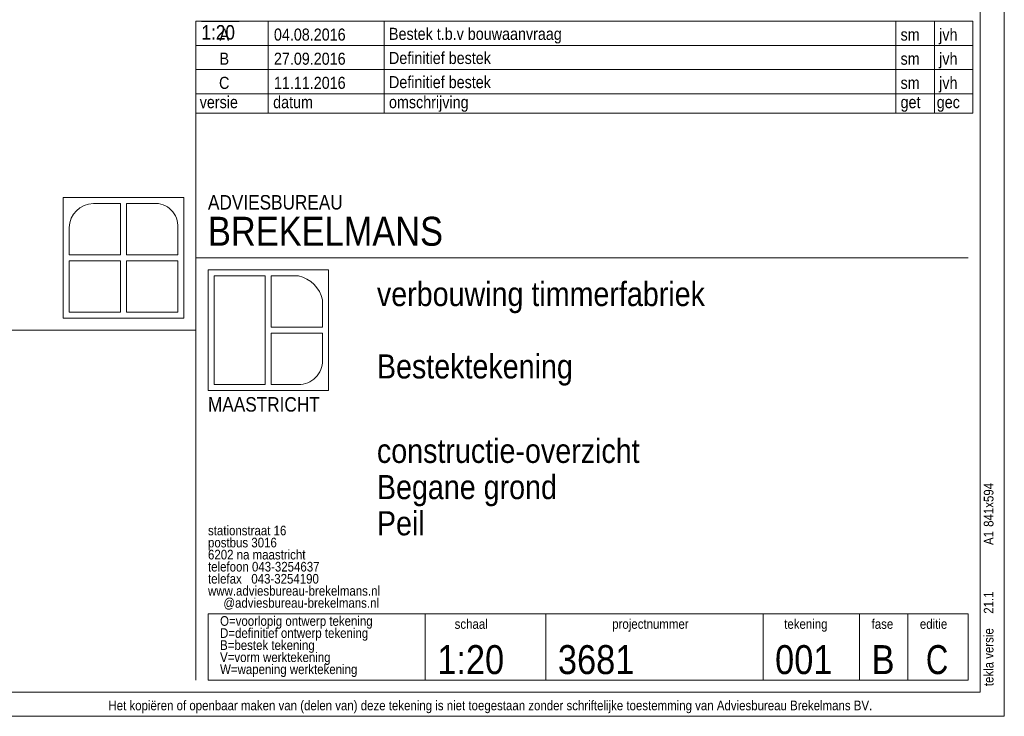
# Model space of a CAD drawing. Header units: millimetres. Extents: x -931 to -90, y -1411 to -817.
# Tile 52 of 63: x -294 to -90, y -1411 to -1266. Entities that reach past the tile are written whole.
import ezdxf

# ---------------------------------------------------------------- set-up
doc = ezdxf.new("R2010")
doc.units = ezdxf.units.MM
doc.linetypes.add('XKITLINE00', pattern=[0])
doc.layers.add('Overige objecten', color=7, linetype='Continuous', lineweight=0)
doc.layers.add('Tekening kader', color=3, linetype='Continuous', lineweight=0)
doc.styles.add('ARIAL', font='arial.ttf')

msp = doc.modelspace()

# ---------------------------------------------------------------- linework, layer by layer
at = {"layer": 'Overige objecten', "linetype": 'XKITLINE00', "lineweight": 0}
for p, q in [((-257.86, -1266.71), (-257.86, -1271.71)), ((-96.86, -1266.71), (-257.86, -1266.71)), ((-256.71, -1266.75), (-248.92, -1266.75)), ((-242.86, -1266.71), (-242.86, -1271.71)), ((-218.86, -1266.71), (-218.86, -1271.71)), ((-112.86, -1266.71), (-112.86, -1271.71)), ((-104.86, -1266.71), (-104.86, -1271.71)), ((-96.86, -1266.71), (-96.86, -1271.71)), ((-257.86, -1271.71), (-96.86, -1271.71)), ((-257.86, -1271.71), (-257.86, -1276.71)), ((-96.86, -1271.71), (-257.86, -1271.71)), ((-242.86, -1271.71), (-242.86, -1276.71)), ((-218.86, -1271.71), (-218.86, -1276.71)), ((-112.86, -1271.71), (-112.86, -1276.71)), ((-104.86, -1271.71), (-104.86, -1276.71)), ((-96.86, -1271.71), (-96.86, -1276.71)), ((-257.86, -1276.71), (-96.86, -1276.71)), ((-257.86, -1276.71), (-257.86, -1281.71)), ((-96.86, -1276.71), (-257.86, -1276.71)), ((-242.86, -1276.71), (-242.86, -1281.71)), ((-218.86, -1276.71), (-218.86, -1281.71)), ((-112.86, -1276.71), (-112.86, -1281.71)), ((-104.86, -1276.71), (-104.86, -1281.71)), ((-96.86, -1276.71), (-96.86, -1281.71)), ((-257.86, -1281.71), (-96.86, -1281.71)), ((-257.86, -1281.71), (-257.86, -1285.71)), ((-257.86, -1281.71), (-96.86, -1281.71)), ((-242.86, -1281.71), (-242.86, -1285.71)), ((-218.86, -1281.71), (-218.86, -1285.71)), ((-112.86, -1281.71), (-112.86, -1285.71)), ((-104.86, -1281.71), (-104.86, -1285.71)), ((-96.86, -1281.71), (-96.86, -1285.71)), ((-96.86, -1285.71), (-257.86, -1285.71)), ((-257.86, -1285.71), (-257.86, -1403.21)), ((-285.36, -1303.21), (-260.36, -1303.21)), ((-285.36, -1328.21), (-285.36, -1303.21)), ((-260.36, -1303.21), (-260.36, -1328.21)), ((-279.11, -1304.46), (-273.49, -1304.46)), ((-273.49, -1304.46), (-273.49, -1315.08)), ((-272.24, -1304.46), (-272.24, -1315.08)), ((-266.61, -1304.46), (-272.24, -1304.46)), ((-284.11, -1315.08), (-284.11, -1309.46)), ((-261.61, -1315.08), (-261.61, -1309.46)), ((-273.49, -1315.08), (-284.11, -1315.08)), ((-272.24, -1315.08), (-261.61, -1315.08)), ((-257.86, -1315.71), (-97.86, -1315.71)), ((-284.11, -1316.33), (-273.49, -1316.33)), ((-284.11, -1326.96), (-284.11, -1316.33)), ((-273.49, -1316.33), (-273.49, -1326.96)), ((-272.24, -1316.33), (-261.61, -1316.33)), ((-272.24, -1326.96), (-272.24, -1316.33)), ((-261.61, -1316.33), (-261.61, -1326.96)), ((-255.36, -1318.21), (-230.36, -1318.21)), ((-255.36, -1343.21), (-255.36, -1318.21)), ((-254.11, -1319.46), (-243.49, -1319.46)), ((-254.11, -1341.96), (-254.11, -1319.46)), ((-243.49, -1319.46), (-243.49, -1341.96)), ((-242.24, -1319.46), (-242.24, -1330.08)), ((-236.61, -1319.46), (-242.24, -1319.46)), ((-230.36, -1318.21), (-230.36, -1343.21)), ((-231.61, -1330.08), (-231.61, -1324.46)), ((-273.49, -1326.96), (-284.11, -1326.96)), ((-261.61, -1326.96), (-272.24, -1326.96)), ((-260.36, -1328.21), (-285.36, -1328.21)), ((-242.24, -1330.08), (-231.61, -1330.08)), ((-257.86, -1330.71), (-305.36, -1330.71)), ((-242.24, -1331.33), (-242.24, -1341.96)), ((-240.36, -1331.33), (-242.24, -1331.33)), ((-231.61, -1331.33), (-240.36, -1331.33)), ((-231.61, -1336.96), (-231.61, -1331.33)), ((-243.49, -1341.96), (-254.11, -1341.96)), ((-242.24, -1341.96), (-236.61, -1341.96)), ((-230.36, -1343.21), (-255.36, -1343.21)), ((-255.36, -1403.21), (-255.36, -1389.46)), ((-255.36, -1389.46), (-97.86, -1389.46)), ((-210.36, -1389.46), (-210.36, -1403.21)), ((-185.36, -1389.46), (-185.36, -1403.21)), ((-140.36, -1389.46), (-140.36, -1403.21)), ((-120.36, -1389.46), (-120.36, -1403.21)), ((-110.36, -1389.46), (-110.36, -1403.21)), ((-97.86, -1389.46), (-97.86, -1403.21)), ((-97.86, -1403.21), (-255.36, -1403.21))]:
    msp.add_line(p, q, dxfattribs=at)
for centre, radius, start, end in [((-279.03, -1309.55), 5.09, 91.0045, 178.9955), ((-266.29, -1309.13), 4.69, 356.0104, 93.9896), ((-238.08, -1325.92), 6.63, 12.7928, 77.2072), ((-236.55, -1337.02), 4.94, 269.2837, 0.7163)]:
    msp.add_arc(centre, radius, start, end, dxfattribs=at)
at = {"layer": 'Tekening kader', "linetype": 'XKITLINE00', "lineweight": 0}
for p, q in [((-90.36, -1410.71), (-90.36, -816.71)), ((-95.36, -1405.71), (-95.36, -821.71)), ((-926.36, -1405.71), (-95.36, -1405.71)), ((-931.36, -1410.71), (-90.36, -1410.71))]:
    msp.add_line(p, q, dxfattribs=at)

# ---------------------------------------------------------------- texts
at = {"layer": 'Overige objecten', "style": 'ARIAL'}
for s, height, width, p in [('1:20', 3, 0.85, (-256.71, -1270.5)), ('A', 2.5, 0.85, (-252.97, -1270.71)), ('04.08.2016', 2.5, 0.85, (-241.7, -1270.71)), ('Bestek t.b.v bouwaanvraag', 2.5, 0.85, (-217.86, -1270.56)), ('sm', 2.5, 0.85, (-111.86, -1270.71)), ('jvh', 2.5, 0.85, (-103.86, -1270.71)), ('Definitief bestek', 2.5, 0.85, (-217.86, -1275.56)), ('jvh', 2.5, 0.85, (-103.86, -1275.71)), ('B', 2.5, 0.85, (-252.97, -1275.71)), ('27.09.2016', 2.5, 0.85, (-241.7, -1275.71)), ('sm', 2.5, 0.85, (-111.86, -1275.71)), ('C', 2.5, 0.85, (-253.07, -1280.71)), ('11.11.2016', 2.5, 0.85, (-241.7, -1280.71)), ('Definitief bestek', 2.5, 0.85, (-217.86, -1280.56)), ('sm', 2.5, 0.85, (-111.86, -1280.71)), ('jvh', 2.5, 0.85, (-103.86, -1280.71)), ('versie', 2.5, 0.85, (-257.08, -1284.71)), ('datum', 2.5, 0.85, (-241.86, -1284.71)), ('omschrijving', 2.5, 0.85, (-217.86, -1284.71)), ('get', 2.5, 0.85, (-111.86, -1284.71)), ('gec', 2.5, 0.85, (-104.36, -1284.71)), ('ADVIESBUREAU', 3, 0.85, (-255.36, -1305.71)), ('BREKELMANS', 6, 0.85, (-255.36, -1313.21)), ('verbouwing timmerfabriek', 5, 0.85, (-220.36, -1325.71)), ('Bestektekening', 5, 0.85, (-220.36, -1340.71)), ('MAASTRICHT', 3, 0.85, (-255.36, -1347.58)), ('constructie-overzicht', 5, 0.85, (-220.36, -1358.21)), ('Begane grond', 5, 0.85, (-220.36, -1365.71)), ('Peil', 5, 0.85, (-220.36, -1373.21)), ('stationstraat 16', 2, 0.85, (-255.36, -1373.21)), ('postbus 3016', 2, 0.85, (-255.36, -1375.71)), ('6202 na maastricht', 2, 0.85, (-255.36, -1378.21)), ('telefoon 043-3254637', 2, 0.85, (-255.36, -1380.71)), ('telefax   043-3254190', 2, 0.85, (-255.36, -1383.21)), ('www.adviesbureau-brekelmans.nl', 2, 0.85, (-255.36, -1385.71)), ('  @adviesbureau-brekelmans.nl', 2, 0.85, (-253.49, -1388.21)), ('O=voorlopig ontwerp tekening', 2, 0.85, (-252.86, -1391.96)), ('schaal', 2, 0.85, (-204.26, -1392.58)), ('projectnummer', 2, 0.85, (-171.61, -1392.58)), ('tekening', 2, 0.85, (-135.97, -1392.58)), ('fase', 2, 0.85, (-117.86, -1392.58)), ('editie', 2, 0.85, (-107.86, -1392.58)), ('D=definitief ontwerp tekening', 2, 0.85, (-252.86, -1394.46)), ('B=bestek tekening', 2, 0.85, (-252.86, -1396.96)), ('V=vorm werktekening', 2, 0.85, (-252.86, -1399.46)), ('1:20', 6, 0.85, (-207.86, -1401.96)), ('3681', 6, 0.85, (-182.86, -1401.96)), ('001', 6, 0.85, (-137.86, -1401.96)), ('B', 6, 0.85, (-117.86, -1401.96)), ('C', 6, 0.765, (-106.61, -1401.96)), ('W=wapening werktekening', 2, 0.85, (-252.86, -1401.96)), ('Het kopiëren of openbaar maken van (delen van) deze tekening is niet toegestaan zonder schriftelijke toestemming van Adviesbureau Brekelmans BV.', 2, 0.85, (-275.99, -1409.46))]:
    msp.add_text(s, height=height, dxfattribs=dict(at, width=width)).set_placement(p)
at = {"layer": 'Overige objecten', "style": 'ARIAL', "width": 0.85}
for s, p in [('841x594', (-92.61, -1371.46)), ('A1', (-92.61, -1375.21)), ('21.1', (-92.61, -1389.46)), ('tekla versie', (-92.61, -1404.46))]:
    msp.add_text(s, height=2, rotation=90, dxfattribs=at).set_placement(p)

doc.saveas('drawing.dxf')
